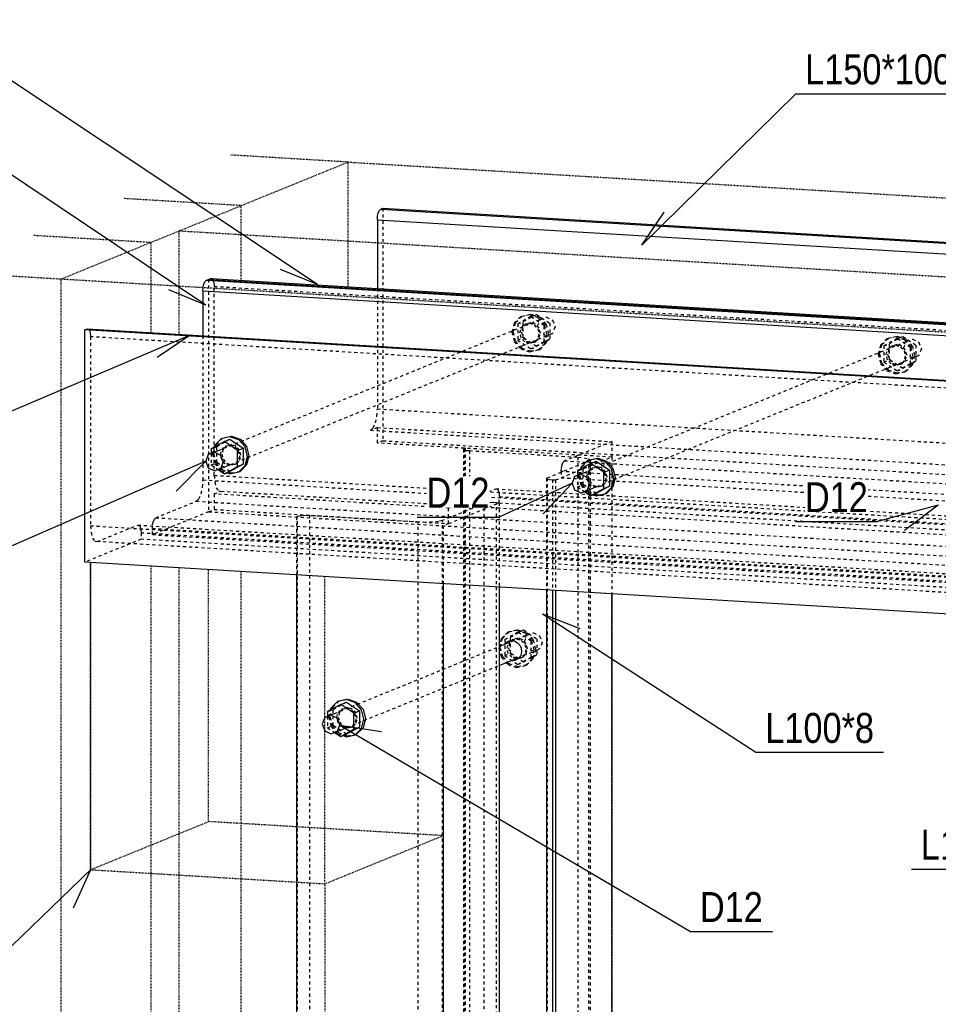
# Model space of a CAD drawing. Header units: millimetres. Extents: x 0 to 4200, y 0 to 2970.
# Tile 8 of 12: x 325 to 910, y 2013 to 2641. Entities that reach past the tile are written whole.
import ezdxf

# ---------------------------------------------------------------- set-up
doc = ezdxf.new("R2010")
doc.units = ezdxf.units.MM
doc.linetypes.add('DXK_LINE_DOT2', pattern=[3.9198, 1.9599, -1.9599])
doc.linetypes.add('DXK_LINE_DOT4', pattern=[0.9408, 0.4704, -0.4704])
doc.styles.add('Arial Narrow', font='ARIALN.TTF', dxfattribs={"height": 0.2})

# ---------------------------------------------------------------- blocks, each defined once
blk = doc.blocks.new('Part-2519214-1307 - 1297')
at = {"color": 5, "linetype": 'Continuous'}
for p, q in [((442.44, 2472.22), (443.14, 2473.79)), ((443.14, 2473.79), (443.96, 2474.58)), ((443.96, 2474.58), (445.39, 2475.16)), ((443.96, 2474.58), (1470.9, 2412.91)), ((445.39, 2475.16), (1472.33, 2413.49)), ((441.81, 2467.78), (441.97, 2470.11)), ((441.81, 2467.78), (441.81, 2439.18)), ((441.81, 2467.78), (1468.75, 2406.11)), ((441.97, 2470.11), (442.44, 2472.22))]:
    blk.add_line(p, q, dxfattribs=at)
at = {"color": 8, "linetype": 'DXK_LINE_DOT2'}
for p, q in [((445.39, 2475.16), (445.39, 2327.01)), ((441.81, 2439.18), (441.81, 2347.28)), ((440.55, 2338.38), (441.48, 2342.61)), ((441.48, 2342.61), (441.81, 2347.28)), ((441.81, 2347.28), (1397.07, 2289.91)), ((437.51, 2333.67), (439.15, 2335.25)), ((439.15, 2335.25), (440.55, 2338.38)), ((411.71, 2323.16), (437.51, 2333.67)), ((437.51, 2333.67), (1397.07, 2276.05)), ((445.39, 2327.01), (409.56, 2312.4)), ((410.88, 2322.37), (411.71, 2323.16)), ((411.71, 2323.16), (1397.07, 2263.99)), ((445.39, 2327.01), (1472.33, 2265.34)), ((409.56, 2316.36), (409.72, 2318.69)), ((409.56, 2312.4), (409.56, 2316.36)), ((409.56, 2316.36), (1428.85, 2255.15)), ((409.72, 2318.69), (410.19, 2320.8)), ((410.19, 2320.8), (410.88, 2322.37)), ((409.56, 2312.4), (1429.33, 2251.17))]:
    blk.add_line(p, q, dxfattribs=at)
blk = doc.blocks.new('Part-2519214-1308 - 1297')
at = {"color": 5, "linetype": 'Continuous'}
for p, q in [((366.55, 2443.03), (367.99, 2443.62)), ((1393.49, 2381.37), (366.55, 2443.03)), ((366.55, 2294.88), (366.55, 2443.03)), ((367.99, 2443.62), (1394.92, 2381.95)), ((1393.49, 2233.21), (366.55, 2294.88))]:
    blk.add_line(p, q, dxfattribs=at)
at = {"color": 8, "linetype": 'DXK_LINE_DOT2'}
for p, q in [((367.99, 2443.62), (368.81, 2443.5)), ((368.81, 2443.5), (369.51, 2442.5)), ((369.51, 2442.5), (369.97, 2440.77)), ((369.97, 2440.77), (370.14, 2438.57)), ((1397.07, 2376.9), (370.14, 2438.57)), ((370.14, 2438.57), (370.14, 2318.07)), ((370.14, 2318.07), (1397.07, 2256.4)), ((370.14, 2318.07), (370.46, 2313.67)), ((374.44, 2307.97), (400.24, 2318.48)), ((400.24, 2318.48), (1397.07, 2258.62)), ((400.24, 2318.48), (401.06, 2318.37)), ((401.06, 2318.37), (401.76, 2317.37)), ((401.76, 2317.37), (402.22, 2315.64)), ((370.46, 2313.67), (371.4, 2310.2)), ((371.4, 2310.2), (372.79, 2308.2)), ((402.22, 2315.64), (402.39, 2313.43)), ((1429.33, 2251.77), (402.39, 2313.43)), ((402.39, 2313.43), (402.39, 2309.48)), ((402.39, 2309.48), (366.55, 2294.88)), ((372.79, 2308.2), (374.44, 2307.97)), ((1401.37, 2246.3), (374.44, 2307.97)), ((1429.33, 2247.82), (402.39, 2309.48))]:
    blk.add_line(p, q, dxfattribs=at)
blk = doc.blocks.new('Part-2519214-1319 - 1297')
at = {"color": 5, "linetype": 'Continuous'}
for p, q in [((445.39, 2475.16), (446.83, 2475.75)), ((445.39, 2475.16), (1332.29, 2421.9)), ((446.83, 2475.75), (1333.73, 2422.49))]:
    blk.add_line(p, q, dxfattribs=at)
at = {"color": 8, "linetype": 'DXK_LINE_DOT2'}
for p, q in [((446.83, 2475.75), (447.65, 2475.63)), ((447.65, 2475.63), (448.35, 2474.63)), ((448.35, 2474.63), (448.81, 2472.9)), ((448.81, 2472.9), (448.98, 2470.7)), ((448.98, 2350.2), (448.98, 2470.7)), ((448.98, 2470.7), (1335.88, 2417.44)), ((448.98, 2350.2), (1335.88, 2296.94)), ((448.98, 2350.2), (449.3, 2345.8)), ((449.3, 2345.8), (450.24, 2342.33)), ((450.24, 2342.33), (451.63, 2340.33)), ((598.35, 2329.38), (628.45, 2341.64)), ((628.45, 2341.64), (1216.61, 2306.33)), ((628.45, 2341.64), (629.28, 2341.53)), ((629.28, 2341.53), (629.97, 2340.53)), ((448.98, 2338.35), (453.28, 2340.1)), ((598.35, 2329.38), (448.98, 2338.35)), ((448.98, 2338.35), (448.98, 2328.47)), ((451.63, 2340.33), (453.28, 2340.1)), ((453.28, 2340.1), (1340.18, 2286.84)), ((629.97, 2340.53), (630.44, 2338.8)), ((630.44, 2338.8), (630.6, 2336.59)), ((630.6, 2332.64), (630.6, 2336.59)), ((630.6, 2336.59), (1218.76, 2301.28)), ((598.35, 2319.5), (630.6, 2332.64)), ((598.35, 2319.5), (598.35, 2329.38)), ((630.6, 2332.64), (1218.76, 2297.32)), ((445.39, 2327.01), (448.98, 2328.47)), ((448.98, 2328.47), (598.35, 2319.5))]:
    blk.add_line(p, q, dxfattribs=at)
blk = doc.blocks.new('Part-2519214-1318 - 1297')
at = {"color": 5, "linetype": 'Continuous'}
for p, q in [((553.07, 2515.38), (553.53, 2517.5)), ((553.53, 2517.5), (554.23, 2519.07)), ((554.23, 2519.07), (555.05, 2519.85)), ((555.05, 2519.85), (556.49, 2520.44)), ((555.05, 2519.85), (1441.95, 2466.59)), ((556.49, 2520.44), (1443.39, 2467.18)), ((552.9, 2513.05), (553.07, 2515.38)), ((552.9, 2513.05), (552.9, 2469.38)), ((552.9, 2513.05), (1439.8, 2459.79))]:
    blk.add_line(p, q, dxfattribs=at)
at = {"color": 8, "linetype": 'DXK_LINE_DOT2'}
for p, q in [((556.49, 2520.44), (556.49, 2372.28)), ((552.9, 2469.38), (552.9, 2392.55)), ((552.58, 2387.88), (552.9, 2392.55)), ((552.9, 2392.55), (1439.8, 2339.29)), ((551.64, 2383.66), (552.58, 2387.88)), ((552.9, 2380.7), (548.6, 2378.95)), ((548.6, 2378.95), (550.25, 2380.52)), ((550.25, 2380.52), (551.64, 2383.66)), ((552.9, 2370.82), (552.9, 2380.7)), ((552.9, 2380.7), (702.28, 2371.73)), ((548.6, 2378.95), (1435.5, 2325.69)), ((556.49, 2372.28), (552.9, 2370.82)), ((702.28, 2361.85), (552.9, 2370.82)), ((556.49, 2372.28), (1443.39, 2319.02)), ((702.28, 2371.73), (672.17, 2359.46)), ((702.28, 2371.73), (702.28, 2361.85)), ((670.02, 2348.71), (702.28, 2361.85)), ((670.02, 2352.66), (670.19, 2354.99)), ((670.19, 2354.99), (670.65, 2357.11)), ((670.65, 2357.11), (671.35, 2358.67)), ((671.35, 2358.67), (672.17, 2359.46)), ((672.17, 2359.46), (1260.33, 2324.14)), ((1258.18, 2317.34), (670.02, 2352.66)), ((670.02, 2352.66), (670.02, 2348.71)), ((670.02, 2348.71), (1258.18, 2313.39))]:
    blk.add_line(p, q, dxfattribs=at)
blk = doc.blocks.new('Part-2519214-1321 - 1297')
at = {"color": 8, "linetype": 'DXK_LINE_DOT2'}
for p, q in [((620.98, 2332.22), (594.46, 2321.41)), ((622.23, 2332.53), (620.98, 2332.22)), ((620.98, 1339.59), (620.98, 2332.22)), ((624.14, 2332.74), (622.23, 2332.53)), ((626.43, 2332.82), (624.14, 2332.74)), ((628.74, 2332.76), (626.43, 2332.82)), ((628.74, 1340.13), (628.74, 2332.76)), ((628.74, 2332.76), (630.6, 2332.64)), ((630.6, 2332.64), (630.6, 2279.02)), ((502.12, 2323.94), (501.41, 2323.65)), ((501.41, 2323.65), (501.41, 2286.78)), ((503.37, 2324.25), (502.12, 2323.94)), ((502.12, 1331.31), (502.12, 2323.94)), ((505.29, 2324.46), (503.37, 2324.25)), ((507.57, 2324.54), (505.29, 2324.46)), ((509.88, 2324.48), (507.57, 2324.54)), ((509.88, 1331.85), (509.88, 2324.48)), ((578.96, 2320.33), (509.88, 2324.48)), ((578.96, 1327.7), (578.96, 2320.33)), ((583.58, 2320.2), (578.96, 2320.33)), ((588.14, 2320.37), (583.58, 2320.2)), ((591.97, 2320.79), (588.14, 2320.37)), ((594.46, 2321.41), (591.97, 2320.79)), ((594.46, 1328.78), (594.46, 2321.41)), ((598.35, 2319.5), (594.77, 2318.04)), ((594.77, 2318.04), (594.77, 2281.17))]:
    blk.add_line(p, q, dxfattribs=at)
at = {"color": 5, "linetype": 'Continuous'}
for p, q in [((501.41, 2286.78), (501.41, 1331.02)), ((594.77, 2281.17), (594.77, 1325.41)), ((630.6, 2279.02), (630.6, 1340.02))]:
    blk.add_line(p, q, dxfattribs=at)
blk = doc.blocks.new('Part-2519214-1324 - 1297')
at = {"color": 8, "linetype": 'DXK_LINE_DOT2'}
for p, q in [((608.2, 2367.17), (607.8, 2366.81)), ((607.8, 2366.81), (607.8, 1374.18)), ((607.8, 2366.81), (608.32, 2366.45)), ((608.92, 2367.46), (608.2, 2367.17)), ((608.2, 2367.17), (608.2, 1374.54)), ((608.92, 2367.46), (608.92, 1374.83)), ((608.32, 2366.45), (609.67, 2366.15)), ((609.67, 2366.15), (611.65, 2365.95)), ((611.65, 2365.95), (680.74, 2361.81)), ((611.65, 2365.95), (611.65, 1373.33)), ((680.74, 2361.81), (680.74, 1369.18)), ((680.74, 2361.81), (684.7, 2361.41)), ((684.7, 2361.41), (687.4, 2360.82)), ((687.4, 2360.82), (688.43, 2360.1)), ((702.28, 2361.85), (702.28, 2274.72)), ((661.12, 2348.57), (687.64, 2359.38)), ((688.43, 2360.1), (687.64, 2359.38)), ((687.64, 1366.75), (687.64, 2359.38)), ((688.43, 2360.1), (688.43, 1367.47)), ((661.12, 2348.57), (660.72, 2348.21)), ((660.72, 2348.21), (660.72, 2277.21)), ((660.72, 2348.21), (661.24, 2347.85)), ((661.12, 2348.57), (661.12, 1355.95)), ((661.24, 2347.85), (662.59, 2347.56)), ((666.44, 2347.25), (670.02, 2348.71)), ((662.59, 2347.56), (664.57, 2347.36)), ((664.57, 2347.36), (666.44, 2347.25)), ((664.57, 2347.36), (664.57, 2276.98)), ((666.44, 2347.25), (666.44, 2276.87))]:
    blk.add_line(p, q, dxfattribs=at)
at = {"color": 5, "linetype": 'Continuous'}
for p, q in [((660.72, 2277.21), (660.72, 1355.58)), ((664.57, 2276.98), (664.57, 1354.73)), ((666.44, 2276.87), (666.44, 1354.62)), ((702.28, 2274.72), (702.28, 1369.23))]:
    blk.add_line(p, q, dxfattribs=at)
blk = doc.blocks.new('Part-2519214-1330 - 1297')
at = {"color": 8, "linetype": 'DXK_LINE_DOT2'}
for p, q in [((451.47, 2365.95), (656.64, 2449.56)), ((654.99, 2445.47), (656.64, 2449.56)), ((656.64, 2449.56), (660.6, 2451.06)), ((660.6, 2451.06), (664.56, 2449.09)), ((664.56, 2449.09), (666.2, 2444.8)), ((656.64, 2441.18), (654.99, 2445.47)), ((666.2, 2444.8), (664.56, 2440.71)), ((459.39, 2357.1), (664.56, 2440.71)), ((660.6, 2439.21), (656.64, 2441.18)), ((664.56, 2440.71), (660.6, 2439.21))]:
    blk.add_line(p, q, dxfattribs=at)
at = {"color": 5, "linetype": 'Continuous'}
for p, q in [((445.2, 2363.4), (443.56, 2359.3)), ((445.2, 2363.4), (451.47, 2365.95)), ((449.16, 2364.89), (445.2, 2363.4)), ((453.12, 2362.92), (449.16, 2364.89)), ((454.76, 2358.63), (453.12, 2362.92)), ((443.56, 2359.3), (445.2, 2355.02)), ((445.2, 2355.02), (449.16, 2353.04)), ((449.16, 2353.04), (453.12, 2354.54)), ((453.12, 2354.54), (454.76, 2358.63)), ((453.12, 2354.54), (459.39, 2357.1))]:
    blk.add_line(p, q, dxfattribs=at)
blk = doc.blocks.new('Part-2519214-1331 - 1297')
at = {"color": 8, "linetype": 'DXK_LINE_DOT2'}
for p, q in [((450.61, 2368.62), (459.01, 2373.25)), ((447.03, 2367.16), (450.61, 2368.62)), ((450.61, 2358.36), (450.61, 2368.62)), ((447.03, 2364.09), (447.03, 2356.9)), ((447.03, 2356.9), (450.61, 2358.36)), ((447.03, 2356.9), (451.47, 2353.92)), ((459.01, 2352.72), (450.61, 2358.36))]:
    blk.add_line(p, q, dxfattribs=at)
at = {"color": 5, "linetype": 'Continuous'}
for p, q in [((455.43, 2371.79), (459.01, 2373.25)), ((459.01, 2373.25), (467.42, 2367.61)), ((455.43, 2371.79), (447.03, 2367.16)), ((447.03, 2367.16), (447.03, 2364.09)), ((463.83, 2366.15), (455.43, 2371.79)), ((463.83, 2366.15), (467.42, 2367.61)), ((467.42, 2367.61), (467.42, 2357.35)), ((463.83, 2355.89), (463.83, 2366.15)), ((455.43, 2351.26), (463.83, 2355.89)), ((467.42, 2357.35), (459.01, 2352.72)), ((463.83, 2355.89), (467.42, 2357.35)), ((451.47, 2353.92), (455.43, 2351.26)), ((455.43, 2351.26), (459.01, 2352.72))]:
    blk.add_line(p, q, dxfattribs=at)
blk = doc.blocks.new('Part-2519214-1332 - 1297')
at = {"color": 5, "linetype": 'Continuous'}
for p, q in [((453.41, 2373.59), (449.31, 2369.49)), ((459.01, 2374.84), (453.41, 2373.59)), ((453.41, 2373.59), (454.31, 2373.95)), ((454.31, 2373.95), (459.91, 2375.2)), ((464.62, 2372.91), (459.01, 2374.84)), ((459.91, 2375.2), (465.51, 2373.28)), ((468.72, 2368.33), (464.62, 2372.91)), ((465.51, 2373.28), (469.61, 2368.69)), ((448.99, 2368.24), (449.31, 2369.49)), ((470.22, 2362.31), (468.72, 2368.33)), ((469.61, 2368.69), (471.11, 2362.68)), ((468.72, 2356.48), (470.22, 2362.31)), ((471.11, 2362.68), (469.61, 2356.84)), ((464.62, 2352.38), (468.72, 2356.48)), ((469.61, 2356.84), (465.51, 2352.75)), ((456.9, 2351.86), (459.01, 2351.13)), ((459.01, 2351.13), (464.62, 2352.38)), ((464.62, 2352.38), (465.51, 2352.75))]:
    blk.add_line(p, q, dxfattribs=at)
at = {"color": 8, "linetype": 'DXK_LINE_DOT2'}
for p, q in [((450.21, 2369.86), (454.31, 2373.95)), ((447.81, 2363.66), (448.99, 2368.24)), ((448.71, 2364.02), (450.21, 2369.86)), ((453.76, 2366.51), (455.98, 2368.73)), ((454.65, 2366.88), (453.84, 2363.71)), ((456.88, 2369.09), (454.65, 2366.88)), ((455.98, 2368.73), (459.01, 2369.4)), ((455.98, 2368.73), (456.88, 2369.09)), ((459.91, 2369.77), (456.88, 2369.09)), ((459.01, 2369.4), (462.05, 2368.36)), ((462.94, 2368.73), (459.91, 2369.77)), ((462.05, 2368.36), (464.27, 2365.88)), ((465.17, 2366.24), (462.94, 2368.73)), ((447.81, 2363.66), (449.31, 2357.64)), ((450.21, 2358.01), (448.71, 2364.02)), ((452.95, 2363.35), (453.76, 2366.51)), ((453.76, 2360.09), (452.95, 2363.35)), ((453.84, 2363.71), (454.65, 2360.46)), ((454.65, 2360.46), (456.88, 2357.97)), ((464.27, 2365.88), (465.08, 2362.62)), ((465.08, 2362.62), (464.27, 2359.46)), ((465.98, 2362.99), (465.17, 2366.24)), ((465.17, 2359.82), (465.98, 2362.99)), ((449.31, 2357.64), (453.41, 2353.06)), ((454.31, 2353.42), (450.21, 2358.01)), ((455.98, 2357.61), (453.76, 2360.09)), ((459.01, 2356.56), (455.98, 2357.61)), ((456.88, 2357.97), (459.91, 2356.93)), ((462.05, 2357.24), (459.01, 2356.56)), ((459.91, 2356.93), (462.94, 2357.61)), ((464.27, 2359.46), (462.05, 2357.24)), ((462.05, 2357.24), (462.94, 2357.61)), ((462.94, 2357.61), (465.17, 2359.82)), ((453.41, 2353.06), (456.9, 2351.86)), ((459.91, 2351.5), (454.31, 2353.42)), ((465.51, 2352.75), (459.91, 2351.5))]:
    blk.add_line(p, q, dxfattribs=at)
blk = doc.blocks.new('Part-2519214-1333 - 1297')
at = {"color": 8, "linetype": 'DXK_LINE_DOT2'}
for p, q in [((644.24, 2451.35), (640.14, 2447.26)), ((641.04, 2447.63), (645.14, 2451.72)), ((649.84, 2452.61), (644.24, 2451.35)), ((644.24, 2451.35), (645.14, 2451.72)), ((645.14, 2451.72), (650.74, 2452.97)), ((655.45, 2450.68), (649.84, 2452.61)), ((650.74, 2452.97), (656.34, 2451.05)), ((659.55, 2446.1), (655.45, 2450.68)), ((656.34, 2451.05), (660.44, 2446.46)), ((640.14, 2447.26), (638.64, 2441.43)), ((639.54, 2441.79), (641.04, 2447.63)), ((643.78, 2441.12), (644.59, 2444.28)), ((644.59, 2444.28), (646.81, 2446.49)), ((645.49, 2444.64), (644.67, 2441.48)), ((647.71, 2446.86), (645.49, 2444.64)), ((646.81, 2446.49), (649.84, 2447.17)), ((646.81, 2446.49), (647.71, 2446.86)), ((650.74, 2447.54), (647.71, 2446.86)), ((649.84, 2447.17), (652.88, 2446.13)), ((653.77, 2446.5), (650.74, 2447.54)), ((652.88, 2446.13), (655.1, 2443.65)), ((656, 2444.01), (653.77, 2446.5)), ((655.1, 2443.65), (655.91, 2440.39)), ((656.81, 2440.75), (656, 2444.01)), ((661.05, 2440.08), (659.55, 2446.1)), ((660.44, 2446.46), (661.94, 2440.45)), ((638.64, 2441.43), (640.14, 2435.41)), ((641.04, 2435.77), (639.54, 2441.79)), ((645.14, 2431.19), (641.04, 2435.77)), ((644.59, 2437.86), (643.78, 2441.12)), ((646.81, 2435.38), (644.59, 2437.86)), ((644.67, 2441.48), (645.49, 2438.22)), ((645.49, 2438.22), (647.71, 2435.74)), ((647.71, 2435.74), (650.74, 2434.7)), ((655.1, 2437.23), (652.88, 2435.01)), ((653.77, 2435.38), (656, 2437.59)), ((655.91, 2440.39), (655.1, 2437.23)), ((656, 2437.59), (656.81, 2440.75)), ((659.55, 2434.24), (661.05, 2440.08)), ((661.94, 2440.45), (660.44, 2434.61)), ((640.14, 2435.41), (644.24, 2430.82)), ((644.24, 2430.82), (649.84, 2428.9)), ((650.74, 2429.27), (645.14, 2431.19)), ((649.84, 2434.33), (646.81, 2435.38)), ((652.88, 2435.01), (649.84, 2434.33)), ((649.84, 2428.9), (655.45, 2430.15)), ((650.74, 2434.7), (653.77, 2435.38)), ((656.34, 2430.52), (650.74, 2429.27)), ((652.88, 2435.01), (653.77, 2435.38)), ((655.45, 2430.15), (659.55, 2434.24)), ((655.45, 2430.15), (656.34, 2430.52)), ((660.44, 2434.61), (656.34, 2430.52))]:
    blk.add_line(p, q, dxfattribs=at)
blk = doc.blocks.new('Part-2519214-1334 - 1297')
at = {"color": 8, "linetype": 'DXK_LINE_DOT2'}
for p, q in [((650.74, 2451.38), (642.34, 2446.75)), ((642.34, 2446.75), (645.92, 2448.22)), ((645.92, 2448.22), (654.32, 2452.84)), ((645.92, 2437.95), (645.92, 2448.22)), ((650.74, 2451.38), (654.32, 2452.84)), ((659.14, 2445.75), (650.74, 2451.38)), ((654.32, 2452.84), (662.73, 2447.21)), ((642.34, 2446.75), (642.34, 2436.49)), ((659.14, 2445.75), (662.73, 2447.21)), ((659.14, 2435.48), (659.14, 2445.75)), ((662.73, 2447.21), (662.73, 2436.94)), ((642.34, 2436.49), (645.92, 2437.95)), ((642.34, 2436.49), (650.74, 2430.85)), ((654.32, 2432.31), (645.92, 2437.95)), ((662.73, 2436.94), (654.32, 2432.31)), ((659.14, 2435.48), (662.73, 2436.94)), ((650.74, 2430.85), (659.14, 2435.48)), ((650.74, 2430.85), (654.32, 2432.31))]:
    blk.add_line(p, q, dxfattribs=at)
blk = doc.blocks.new('Part-2519214-1335 - 1297')
at = {"color": 8, "linetype": 'DXK_LINE_DOT2'}
for p, q in [((890.03, 2435.55), (893.99, 2437.05)), ((893.99, 2437.05), (897.95, 2435.07)), ((684.86, 2351.94), (890.03, 2435.55)), ((888.39, 2431.46), (890.03, 2435.55)), ((890.03, 2427.17), (888.39, 2431.46)), ((897.95, 2435.07), (899.59, 2430.78)), ((899.59, 2430.78), (897.95, 2426.69)), ((692.79, 2343.08), (897.95, 2426.69)), ((893.99, 2425.19), (890.03, 2427.17)), ((897.95, 2426.69), (893.99, 2425.19))]:
    blk.add_line(p, q, dxfattribs=at)
at = {"color": 5, "linetype": 'Continuous'}
for p, q in [((678.59, 2349.38), (676.95, 2345.29)), ((678.59, 2349.38), (684.86, 2351.94)), ((682.55, 2350.88), (678.59, 2349.38)), ((686.51, 2348.91), (682.55, 2350.88)), ((688.16, 2344.62), (686.51, 2348.91)), ((676.95, 2345.29), (678.59, 2341)), ((686.51, 2340.52), (688.16, 2344.62)), ((686.51, 2340.52), (692.79, 2343.08)), ((678.59, 2341), (682.55, 2339.03)), ((682.55, 2339.03), (686.51, 2340.52))]:
    blk.add_line(p, q, dxfattribs=at)
blk = doc.blocks.new('Part-2519214-1336 - 1297')
at = {"color": 5, "linetype": 'Continuous'}
for p, q in [((688.83, 2357.77), (680.42, 2353.15)), ((688.83, 2357.77), (692.41, 2359.23)), ((697.23, 2352.14), (688.83, 2357.77)), ((692.41, 2359.23), (700.81, 2353.6)), ((680.42, 2353.15), (680.42, 2350.07)), ((697.23, 2352.14), (700.81, 2353.6)), ((697.23, 2341.87), (697.23, 2352.14)), ((700.81, 2353.6), (700.81, 2343.33)), ((688.83, 2337.24), (697.23, 2341.87)), ((700.81, 2343.33), (692.41, 2338.7)), ((697.23, 2341.87), (700.81, 2343.33)), ((684.87, 2339.9), (688.83, 2337.24)), ((688.83, 2337.24), (692.41, 2338.7))]:
    blk.add_line(p, q, dxfattribs=at)
at = {"color": 8, "linetype": 'DXK_LINE_DOT2'}
for p, q in [((680.42, 2353.15), (684.01, 2354.61)), ((684.01, 2354.61), (692.41, 2359.23)), ((684.01, 2344.34), (684.01, 2354.61)), ((680.42, 2350.07), (680.42, 2342.88)), ((680.42, 2342.88), (684.01, 2344.34)), ((680.42, 2342.88), (684.87, 2339.9)), ((692.41, 2338.7), (684.01, 2344.34))]:
    blk.add_line(p, q, dxfattribs=at)
blk = doc.blocks.new('Part-2519214-1337 - 1297')
at = {"color": 5, "linetype": 'Continuous'}
for p, q in [((692.41, 2360.82), (686.81, 2359.57)), ((687.7, 2359.93), (693.3, 2361.19)), ((698.01, 2358.9), (692.41, 2360.82)), ((693.3, 2361.19), (698.91, 2359.26)), ((682.39, 2354.23), (682.71, 2355.48)), ((686.81, 2359.57), (682.71, 2355.48)), ((686.81, 2359.57), (687.7, 2359.93)), ((702.11, 2354.31), (698.01, 2358.9)), ((698.91, 2359.26), (703.01, 2354.68)), ((703.61, 2348.3), (702.11, 2354.31)), ((703.01, 2354.68), (704.51, 2348.66)), ((702.11, 2342.46), (703.61, 2348.3)), ((704.51, 2348.66), (703.01, 2342.83)), ((698.01, 2338.37), (702.11, 2342.46)), ((703.01, 2342.83), (698.91, 2338.73)), ((690.29, 2337.84), (692.41, 2337.12)), ((692.41, 2337.12), (698.01, 2338.37)), ((698.01, 2338.37), (698.91, 2338.73))]:
    blk.add_line(p, q, dxfattribs=at)
at = {"color": 8, "linetype": 'DXK_LINE_DOT2'}
for p, q in [((681.21, 2349.64), (682.39, 2354.23)), ((682.1, 2350.01), (683.6, 2355.84)), ((683.6, 2355.84), (687.7, 2359.93)), ((687.15, 2352.49), (689.37, 2354.71)), ((690.27, 2355.08), (688.05, 2352.86)), ((689.37, 2354.71), (692.41, 2355.39)), ((689.37, 2354.71), (690.27, 2355.08)), ((693.3, 2355.75), (690.27, 2355.08)), ((692.41, 2355.39), (695.44, 2354.35)), ((696.34, 2354.71), (693.3, 2355.75)), ((695.44, 2354.35), (697.66, 2351.86)), ((698.56, 2352.23), (696.34, 2354.71)), ((681.21, 2349.64), (682.71, 2343.63)), ((683.6, 2343.99), (682.1, 2350.01)), ((686.34, 2349.33), (687.15, 2352.49)), ((687.15, 2346.07), (686.34, 2349.33)), ((688.05, 2352.86), (687.24, 2349.7)), ((687.24, 2349.7), (688.05, 2346.44)), ((697.66, 2351.86), (698.48, 2348.6)), ((698.48, 2348.6), (697.66, 2345.44)), ((699.37, 2348.97), (698.56, 2352.23)), ((698.56, 2345.81), (699.37, 2348.97)), ((682.71, 2343.63), (686.81, 2339.04)), ((687.7, 2339.41), (683.6, 2343.99)), ((689.37, 2343.59), (687.15, 2346.07)), ((688.05, 2346.44), (690.27, 2343.96)), ((692.41, 2342.55), (689.37, 2343.59)), ((690.27, 2343.96), (693.3, 2342.91)), ((695.44, 2343.23), (692.41, 2342.55)), ((693.3, 2342.91), (696.34, 2343.59)), ((697.66, 2345.44), (695.44, 2343.23)), ((695.44, 2343.23), (696.34, 2343.59)), ((696.34, 2343.59), (698.56, 2345.81)), ((686.81, 2339.04), (690.29, 2337.84)), ((693.3, 2337.48), (687.7, 2339.41)), ((698.91, 2338.73), (693.3, 2337.48))]:
    blk.add_line(p, q, dxfattribs=at)
blk = doc.blocks.new('Part-2519214-1338 - 1297')
at = {"color": 8, "linetype": 'DXK_LINE_DOT2'}
for p, q in [((877.64, 2437.34), (873.54, 2433.25)), ((874.43, 2433.61), (878.53, 2437.7)), ((883.24, 2438.59), (877.64, 2437.34)), ((877.64, 2437.34), (878.53, 2437.7)), ((878.53, 2437.7), (884.14, 2438.96)), ((888.84, 2436.67), (883.24, 2438.59)), ((884.14, 2438.96), (889.74, 2437.03)), ((892.94, 2432.08), (888.84, 2436.67)), ((889.74, 2437.03), (893.84, 2432.45)), ((873.54, 2433.25), (872.04, 2427.41)), ((872.93, 2427.78), (874.43, 2433.61)), ((877.17, 2427.1), (877.98, 2430.26)), ((877.98, 2430.26), (880.21, 2432.48)), ((878.88, 2430.63), (878.07, 2427.47)), ((881.1, 2432.84), (878.88, 2430.63)), ((880.21, 2432.48), (883.24, 2433.16)), ((880.21, 2432.48), (881.1, 2432.84)), ((884.14, 2433.52), (881.1, 2432.84)), ((883.24, 2433.16), (886.27, 2432.12)), ((887.17, 2432.48), (884.14, 2433.52)), ((886.27, 2432.12), (888.5, 2429.63)), ((889.39, 2430), (887.17, 2432.48)), ((888.5, 2429.63), (889.31, 2426.37)), ((890.2, 2426.74), (889.39, 2430)), ((894.44, 2426.06), (892.94, 2432.08)), ((893.84, 2432.45), (895.34, 2426.43)), ((872.04, 2427.41), (873.54, 2421.39)), ((874.43, 2421.76), (872.93, 2427.78)), ((877.98, 2423.84), (877.17, 2427.1)), ((880.21, 2421.36), (877.98, 2423.84)), ((878.07, 2427.47), (878.88, 2424.21)), ((878.88, 2424.21), (881.1, 2421.73)), ((888.5, 2423.21), (886.27, 2421)), ((887.17, 2421.36), (889.39, 2423.58)), ((889.31, 2426.37), (888.5, 2423.21)), ((889.39, 2423.58), (890.2, 2426.74)), ((892.94, 2420.23), (894.44, 2426.06)), ((895.34, 2426.43), (893.84, 2420.59)), ((873.54, 2421.39), (877.64, 2416.81)), ((878.53, 2417.17), (874.43, 2421.76)), ((877.64, 2416.81), (883.24, 2414.89)), ((884.14, 2415.25), (878.53, 2417.17)), ((883.24, 2420.32), (880.21, 2421.36)), ((881.1, 2421.73), (884.14, 2420.68)), ((886.27, 2421), (883.24, 2420.32)), ((884.14, 2420.68), (887.17, 2421.36)), ((886.27, 2421), (887.17, 2421.36)), ((888.84, 2416.14), (892.94, 2420.23)), ((893.84, 2420.59), (889.74, 2416.5)), ((883.24, 2414.89), (888.84, 2416.14)), ((889.74, 2416.5), (884.14, 2415.25)), ((888.84, 2416.14), (889.74, 2416.5))]:
    blk.add_line(p, q, dxfattribs=at)
blk = doc.blocks.new('Part-2519214-1339 - 1297')
at = {"color": 8, "linetype": 'DXK_LINE_DOT2'}
for p, q in [((884.14, 2437.37), (875.73, 2432.74)), ((879.32, 2434.2), (887.72, 2438.83)), ((884.14, 2437.37), (887.72, 2438.83)), ((892.54, 2431.73), (884.14, 2437.37)), ((887.72, 2438.83), (896.12, 2433.19)), ((875.73, 2432.74), (879.32, 2434.2)), ((875.73, 2432.74), (875.73, 2422.48)), ((879.32, 2423.94), (879.32, 2434.2)), ((892.54, 2431.73), (896.12, 2433.19)), ((892.54, 2421.47), (892.54, 2431.73)), ((896.12, 2433.19), (896.12, 2422.93)), ((875.73, 2422.48), (879.32, 2423.94)), ((887.72, 2418.3), (879.32, 2423.94)), ((875.73, 2422.48), (884.14, 2416.84)), ((884.14, 2416.84), (892.54, 2421.47)), ((884.14, 2416.84), (887.72, 2418.3)), ((896.12, 2422.93), (887.72, 2418.3)), ((892.54, 2421.47), (896.12, 2422.93))]:
    blk.add_line(p, q, dxfattribs=at)
blk = doc.blocks.new('Bolt-2519214-1357 - 1297')
at = {"color": 7, "linetype": 'Continuous'}
for p, q in [((633.73, 2242.29), (633.82, 2242.47)), ((633.82, 2242.47), (633.73, 2242.29)), ((633.82, 2242.47), (635.16, 2243.81)), ((635.16, 2243.81), (636.85, 2244.62)), ((636.85, 2244.62), (638.73, 2244.82)), ((638.73, 2244.82), (640.6, 2244.39)), ((640.6, 2244.39), (642.29, 2243.38)), ((642.29, 2243.38), (643.64, 2241.88)), ((643.64, 2241.88), (644.5, 2240.03)), ((644.5, 2236.07), (643.64, 2234.33)), ((644.5, 2240.03), (644.79, 2238.03)), ((644.79, 2238.03), (644.5, 2236.07)), ((638.13, 2232.11), (638.73, 2231.98)), ((638.73, 2231.98), (638.13, 2232.11)), ((640.6, 2232.18), (638.73, 2231.98)), ((642.29, 2232.99), (640.6, 2232.18)), ((643.64, 2234.33), (642.29, 2232.99))]:
    blk.add_line(p, q, dxfattribs=at)
blk = doc.blocks.new('Part-2519214-1393 - 1297')
at = {"color": 8, "linetype": 'DXK_LINE_DOT2'}
for p, q in [((634.77, 2242.83), (648.38, 2248.38)), ((646.74, 2244.28), (648.38, 2248.38)), ((648.38, 2248.38), (652.34, 2249.87)), ((652.34, 2249.87), (656.31, 2247.9)), ((656.31, 2247.9), (657.95, 2243.61)), ((525.64, 2198.36), (630.6, 2241.13)), ((648.38, 2239.99), (646.74, 2244.28)), ((657.95, 2243.61), (656.31, 2239.52)), ((642.69, 2233.97), (656.31, 2239.52)), ((652.34, 2238.02), (648.38, 2239.99)), ((656.31, 2239.52), (652.34, 2238.02)), ((533.56, 2189.5), (630.6, 2229.04))]:
    blk.add_line(p, q, dxfattribs=at)
at = {"color": 5, "linetype": 'Continuous'}
for p, q in [((630.6, 2241.13), (634.77, 2242.83)), ((630.6, 2229.04), (642.69, 2233.97)), ((519.37, 2195.8), (525.64, 2198.36)), ((523.33, 2197.3), (519.37, 2195.8)), ((527.29, 2195.32), (523.33, 2197.3)), ((519.37, 2195.8), (517.73, 2191.71)), ((517.73, 2191.71), (519.37, 2187.42)), ((528.93, 2191.03), (527.29, 2195.32)), ((527.29, 2186.94), (528.93, 2191.03)), ((519.37, 2187.42), (523.33, 2185.45)), ((523.33, 2185.45), (527.29, 2186.94)), ((527.29, 2186.94), (533.56, 2189.5))]:
    blk.add_line(p, q, dxfattribs=at)
blk = doc.blocks.new('Part-2519214-1394 - 1297')
at = {"color": 5, "linetype": 'Continuous'}
for p, q in [((529.6, 2204.19), (521.2, 2199.56)), ((529.6, 2204.19), (533.19, 2205.65)), ((538.01, 2198.55), (529.6, 2204.19)), ((533.19, 2205.65), (541.59, 2200.02)), ((521.2, 2199.56), (521.2, 2196.49)), ((538.01, 2198.55), (541.59, 2200.02)), ((538.01, 2188.29), (538.01, 2198.55)), ((541.59, 2200.02), (541.59, 2189.75)), ((525.64, 2186.32), (529.6, 2183.66)), ((529.6, 2183.66), (538.01, 2188.29)), ((529.6, 2183.66), (533.19, 2185.12)), ((541.59, 2189.75), (533.19, 2185.12)), ((538.01, 2188.29), (541.59, 2189.75))]:
    blk.add_line(p, q, dxfattribs=at)
at = {"color": 8, "linetype": 'DXK_LINE_DOT2'}
for p, q in [((524.78, 2201.02), (533.19, 2205.65)), ((521.2, 2199.56), (524.78, 2201.02)), ((524.78, 2190.76), (524.78, 2201.02)), ((521.2, 2196.49), (521.2, 2189.3)), ((521.2, 2189.3), (524.78, 2190.76)), ((533.19, 2185.12), (524.78, 2190.76)), ((521.2, 2189.3), (525.64, 2186.32))]:
    blk.add_line(p, q, dxfattribs=at)
blk = doc.blocks.new('Part-2519214-1395 - 1297')
at = {"color": 5, "linetype": 'Continuous'}
for p, q in [((527.59, 2205.99), (523.48, 2201.9)), ((533.19, 2207.24), (527.59, 2205.99)), ((527.59, 2205.99), (528.48, 2206.35)), ((528.48, 2206.35), (534.08, 2207.6)), ((538.79, 2205.32), (533.19, 2207.24)), ((534.08, 2207.6), (539.68, 2205.68)), ((542.89, 2200.73), (538.79, 2205.32)), ((539.68, 2205.68), (543.78, 2201.1)), ((523.16, 2200.64), (523.48, 2201.9)), ((544.39, 2194.71), (542.89, 2200.73)), ((543.78, 2201.1), (545.29, 2195.08)), ((542.89, 2188.88), (544.39, 2194.71)), ((545.29, 2195.08), (543.78, 2189.24)), ((533.19, 2183.54), (538.79, 2184.79)), ((538.79, 2184.79), (542.89, 2188.88)), ((538.79, 2184.79), (539.68, 2185.15)), ((543.78, 2189.24), (539.68, 2185.15)), ((531.07, 2184.26), (533.19, 2183.54))]:
    blk.add_line(p, q, dxfattribs=at)
at = {"color": 8, "linetype": 'DXK_LINE_DOT2'}
for p, q in [((524.38, 2202.26), (528.48, 2206.35)), ((521.98, 2196.06), (523.16, 2200.64)), ((522.88, 2196.43), (524.38, 2202.26)), ((527.12, 2195.75), (527.93, 2198.91)), ((527.93, 2198.91), (530.15, 2201.13)), ((528.83, 2199.28), (528.01, 2196.12)), ((531.05, 2201.49), (528.83, 2199.28)), ((530.15, 2201.13), (533.19, 2201.81)), ((530.15, 2201.13), (531.05, 2201.49)), ((534.08, 2202.17), (531.05, 2201.49)), ((533.19, 2201.81), (536.22, 2200.77)), ((537.12, 2201.13), (534.08, 2202.17)), ((536.22, 2200.77), (538.44, 2198.28)), ((539.34, 2198.65), (537.12, 2201.13)), ((538.44, 2198.28), (539.26, 2195.02)), ((540.15, 2195.39), (539.34, 2198.65)), ((521.98, 2196.06), (523.48, 2190.04)), ((524.38, 2190.41), (522.88, 2196.43)), ((527.93, 2192.49), (527.12, 2195.75)), ((530.15, 2190.01), (527.93, 2192.49)), ((528.01, 2196.12), (528.83, 2192.86)), ((528.83, 2192.86), (531.05, 2190.38)), ((538.44, 2191.86), (536.22, 2189.65)), ((537.12, 2190.01), (539.34, 2192.23)), ((539.26, 2195.02), (538.44, 2191.86)), ((539.34, 2192.23), (540.15, 2195.39)), ((523.48, 2190.04), (527.59, 2185.46)), ((528.48, 2185.82), (524.38, 2190.41)), ((527.59, 2185.46), (531.07, 2184.26)), ((534.08, 2183.9), (528.48, 2185.82)), ((533.19, 2188.97), (530.15, 2190.01)), ((531.05, 2190.38), (534.08, 2189.33)), ((536.22, 2189.65), (533.19, 2188.97)), ((534.08, 2189.33), (537.12, 2190.01)), ((539.68, 2185.15), (534.08, 2183.9)), ((536.22, 2189.65), (537.12, 2190.01))]:
    blk.add_line(p, q, dxfattribs=at)
blk = doc.blocks.new('Part-2519214-1396 - 1297')
at = {"color": 8, "linetype": 'DXK_LINE_DOT2'}
for p, q in [((635.99, 2250.17), (631.89, 2246.07)), ((632.79, 2246.44), (636.89, 2250.53)), ((641.59, 2251.42), (635.99, 2250.17)), ((635.99, 2250.17), (636.89, 2250.53)), ((636.89, 2250.53), (642.49, 2251.78)), ((647.19, 2249.49), (641.59, 2251.42)), ((642.49, 2251.78), (648.09, 2249.86)), ((651.3, 2244.91), (647.19, 2249.49)), ((648.09, 2249.86), (652.19, 2245.27)), ((631.89, 2246.07), (630.39, 2240.24)), ((631.29, 2240.6), (632.79, 2246.44)), ((635.53, 2239.93), (636.34, 2243.09)), ((636.34, 2243.09), (638.56, 2245.31)), ((637.23, 2243.46), (636.42, 2240.3)), ((639.46, 2245.67), (637.23, 2243.46)), ((638.56, 2245.31), (641.59, 2245.99)), ((638.56, 2245.31), (639.46, 2245.67)), ((642.49, 2246.35), (639.46, 2245.67)), ((641.59, 2245.99), (644.63, 2244.94)), ((645.52, 2245.31), (642.49, 2246.35)), ((644.63, 2244.94), (646.85, 2242.46)), ((647.74, 2242.83), (645.52, 2245.31)), ((646.85, 2242.46), (647.66, 2239.2)), ((648.56, 2239.57), (647.74, 2242.83)), ((652.8, 2238.89), (651.3, 2244.91)), ((652.19, 2245.27), (653.69, 2239.26)), ((630.39, 2240.24), (631.89, 2234.22)), ((632.79, 2234.59), (631.29, 2240.6)), ((636.34, 2236.67), (635.53, 2239.93)), ((638.56, 2234.19), (636.34, 2236.67)), ((636.42, 2240.3), (637.23, 2237.04)), ((637.23, 2237.04), (639.46, 2234.55)), ((646.85, 2236.04), (644.63, 2233.82)), ((645.52, 2234.19), (647.74, 2236.41)), ((647.66, 2239.2), (646.85, 2236.04)), ((647.74, 2236.41), (648.56, 2239.57)), ((651.3, 2233.06), (652.8, 2238.89)), ((653.69, 2239.26), (652.19, 2233.42)), ((631.89, 2234.22), (635.99, 2229.64)), ((636.89, 2230), (632.79, 2234.59)), ((635.99, 2229.64), (641.59, 2227.71)), ((642.49, 2228.08), (636.89, 2230)), ((641.59, 2233.15), (638.56, 2234.19)), ((639.46, 2234.55), (642.49, 2233.51)), ((644.63, 2233.82), (641.59, 2233.15)), ((641.59, 2227.71), (647.19, 2228.97)), ((642.49, 2233.51), (645.52, 2234.19)), ((648.09, 2229.33), (642.49, 2228.08)), ((644.63, 2233.82), (645.52, 2234.19)), ((647.19, 2228.97), (651.3, 2233.06)), ((647.19, 2228.97), (648.09, 2229.33)), ((652.19, 2233.42), (648.09, 2229.33))]:
    blk.add_line(p, q, dxfattribs=at)
blk = doc.blocks.new('Part-2519214-1397 - 1297')
at = {"color": 8, "linetype": 'DXK_LINE_DOT2'}
for p, q in [((642.49, 2250.2), (634.09, 2245.57)), ((637.67, 2247.03), (646.07, 2251.66)), ((642.49, 2250.2), (646.07, 2251.66)), ((650.89, 2244.56), (642.49, 2250.2)), ((646.07, 2251.66), (654.48, 2246.02)), ((634.09, 2245.57), (637.67, 2247.03)), ((634.09, 2245.57), (634.09, 2235.3)), ((637.67, 2236.76), (637.67, 2247.03)), ((650.89, 2244.56), (654.48, 2246.02)), ((650.89, 2234.29), (650.89, 2244.56)), ((654.48, 2246.02), (654.48, 2235.75)), ((634.09, 2235.3), (637.67, 2236.76)), ((634.09, 2235.3), (642.49, 2229.67)), ((646.07, 2231.13), (637.67, 2236.76)), ((654.48, 2235.75), (646.07, 2231.13)), ((650.89, 2234.29), (654.48, 2235.75)), ((642.49, 2229.67), (650.89, 2234.29)), ((642.49, 2229.67), (646.07, 2231.13))]:
    blk.add_line(p, q, dxfattribs=at)
blk = doc.blocks.new('Part-2519214-3836 - 1297')
at = {"color": 6, "linetype": 'DXK_LINE_DOT4'}
for p, q in [((408.8, 2498.81), (534.23, 2549.92)), ((534.23, 2549.92), (459.55, 2554.41)), ((334.12, 2503.29), (408.8, 2498.81))]:
    blk.add_line(p, q, dxfattribs=at)
at = {"color": 4, "linetype": 'DXK_LINE_DOT4'}
for p, q in [((534.23, 2470.5), (534.23, 2549.92)), ((408.8, 2441.17), (408.8, 2498.81)), ((408.8, 1130.66), (408.8, 2292.34))]:
    blk.add_line(p, q, dxfattribs=at)
blk = doc.blocks.new('Part-2519214-3837 - 1297')
at = {"color": 6, "linetype": 'DXK_LINE_DOT4'}
for p, q in [((534.23, 2549.92), (1709.84, 2479.33)), ((426.72, 2506.11), (1602.33, 2435.52))]:
    blk.add_line(p, q, dxfattribs=at)
at = {"color": 4, "linetype": 'DXK_LINE_DOT4'}
for p, q in [((426.72, 2440.09), (426.72, 2506.11)), ((426.72, 1137.97), (426.72, 2291.27)), ((594.77, 2281.17), (594.77, 1325.41)), ((702.28, 1369.23), (702.28, 2274.72))]:
    blk.add_line(p, q, dxfattribs=at)
blk = doc.blocks.new('Part-2519214-3838 - 1297')
at = {"color": 6, "linetype": 'DXK_LINE_DOT4'}
for p, q in [((351.46, 2475.44), (408.8, 2498.81)), ((276.78, 2479.93), (351.46, 2475.44))]:
    blk.add_line(p, q, dxfattribs=at)
at = {"color": 4, "linetype": 'DXK_LINE_DOT4'}
blk.add_line((351.46, 1107.3), (351.46, 2475.44), dxfattribs=at)
blk = doc.blocks.new('Part-2519214-3839 - 1297')
at = {"color": 6, "linetype": 'DXK_LINE_DOT4'}
blk.add_line((351.46, 2475.44), (1527.08, 2404.85), dxfattribs=at)
at = {"color": 4, "linetype": 'DXK_LINE_DOT4'}
for p, q in [((370.14, 2294.66), (370.14, 2098.8)), ((445.39, 2129.47), (445.39, 2290.14)), ((370.14, 2098.8), (445.39, 2129.47)), ((594.77, 2120.5), (445.39, 2129.47)), ((519.51, 2089.83), (594.77, 2120.5)), ((370.14, 2098.8), (519.51, 2089.83)), ((519.51, 2089.83), (519.51, 1294.74))]:
    blk.add_line(p, q, dxfattribs=at)
blk = doc.blocks.new('Part-2519214-3840 - 1297')
at = {"color": 6, "linetype": 'DXK_LINE_DOT4'}
blk.add_line((466.14, 2522.18), (391.46, 2526.66), dxfattribs=at)
at = {"color": 4, "linetype": 'DXK_LINE_DOT4'}
for p, q in [((466.14, 2474.59), (466.14, 2522.18)), ((466.14, 1154.03), (466.14, 2288.9))]:
    blk.add_line(p, q, dxfattribs=at)
blk = doc.blocks.new('Part-2519214-3841 - 1297')
at = {"color": 4, "linetype": 'DXK_LINE_DOT4'}
for p, q in [((370.14, 2098.8), (370.14, 2294.66)), ((519.51, 2089.83), (519.51, 2285.69)), ((519.51, 2089.83), (594.76, 2120.5))]:
    blk.add_line(p, q, dxfattribs=at)
blk = doc.blocks.new('Mark-2519214-4177 - 1297')
at = {"color": 7, "linetype": 'Continuous'}
for p, q in [((528.93, 2191.03), (752.46, 2059.42)), ((528.93, 2191.03), (555.55, 2186.97)), ((752.46, 2059.42), (804.66, 2059.42))]:
    blk.add_line(p, q, dxfattribs=at)
at = {"color": 0, "linetype": 'Continuous'}
blk.add_wipeout([(798.66, 2065.42), (798.66, 2085.42), (758.46, 2085.42), (758.46, 2065.42)], dxfattribs=at)
blk.add_wipeout([(798.66, 2065.42), (798.66, 2085.42), (758.46, 2085.42), (758.46, 2065.42)], dxfattribs=at)
at = {"color": 7, "linetype": 'Continuous', "style": 'Arial Narrow'}
blk.add_text('D12', height=19.089, dxfattribs=at).set_placement((758.46, 2065.42))
blk = doc.blocks.new('Mark-2519214-3865 - 1297')
at = {"color": 7, "linetype": 'Continuous'}
for p, q in [((169.85, 2549.16), (308.57, 2549.16)), ((443.6, 2458.63), (308.57, 2549.16)), ((443.6, 2458.63), (420.05, 2468.4))]:
    blk.add_line(p, q, dxfattribs=at)
at = {"color": 0}
blk.add_wipeout([(302.57, 2555.16), (302.57, 2575.16), (175.85, 2575.16), (175.85, 2555.16)], dxfattribs=at)
blk.add_wipeout([(302.57, 2555.16), (302.57, 2575.16), (175.85, 2575.16), (175.85, 2555.16)], dxfattribs=at)
at = {"color": 7, "style": 'Arial Narrow'}
blk.add_text('L150*100*10', height=19.0885, dxfattribs=at).set_placement((175.85, 2555.16))
blk = doc.blocks.new('Mark-2519214-3890 - 1297')
at = {"color": 7, "linetype": 'Continuous'}
for p, q in [((433.64, 2439.64), (282.91, 2375.43)), ((433.64, 2439.64), (412.6, 2425.24)), ((144.19, 2375.43), (282.91, 2375.43))]:
    blk.add_line(p, q, dxfattribs=at)
at = {"color": 0}
blk.add_wipeout([(276.91, 2381.43), (276.91, 2401.43), (150.19, 2401.43), (150.19, 2381.43)], dxfattribs=at)
blk.add_wipeout([(276.91, 2381.43), (276.91, 2401.43), (150.19, 2401.43), (150.19, 2381.43)], dxfattribs=at)
at = {"color": 7, "style": 'Arial Narrow'}
blk.add_text('L150*100*10', height=19.0885, dxfattribs=at).set_placement((150.19, 2381.43))
blk = doc.blocks.new('Mark-2519214-3893 - 1297')
at = {"color": 7, "linetype": 'Continuous'}
for p, q in [((721.39, 2496.98), (819.51, 2593.51)), ((819.51, 2593.51), (958.22, 2593.51)), ((721.39, 2496.98), (735.7, 2518.08))]:
    blk.add_line(p, q, dxfattribs=at)
at = {"color": 0}
blk.add_wipeout([(952.22, 2599.51), (952.22, 2619.51), (825.51, 2619.51), (825.51, 2599.51)], dxfattribs=at)
blk.add_wipeout([(952.22, 2599.51), (952.22, 2619.51), (825.51, 2619.51), (825.51, 2599.51)], dxfattribs=at)
at = {"color": 7, "style": 'Arial Narrow'}
blk.add_text('L150*100*10', height=19.0885, dxfattribs=at).set_placement((825.51, 2599.51))
blk = doc.blocks.new('Mark-2519214-3896 - 1297')
at = {"color": 7, "linetype": 'Continuous'}
for p, q in [((162.47, 2613.97), (301.18, 2613.97)), ((514.87, 2471.83), (301.18, 2613.97)), ((514.87, 2471.83), (491.29, 2481.51))]:
    blk.add_line(p, q, dxfattribs=at)
at = {"color": 0}
blk.add_wipeout([(295.18, 2619.97), (295.18, 2639.97), (168.47, 2639.97), (168.47, 2619.97)], dxfattribs=at)
blk.add_wipeout([(295.18, 2619.97), (295.18, 2639.97), (168.47, 2639.97), (168.47, 2619.97)], dxfattribs=at)
at = {"color": 7, "style": 'Arial Narrow'}
blk.add_text('L150*100*10', height=19.0885, dxfattribs=at).set_placement((168.47, 2619.97))
blk = doc.blocks.new('Mark-2519214-3899 - 1297')
at = {"color": 7, "linetype": 'Continuous'}
for p, q in [((1227.96, 2200.51), (1043.93, 2099.13)), ((1227.96, 2200.51), (1208.48, 2184.07)), ((893.21, 2099.13), (1043.93, 2099.13))]:
    blk.add_line(p, q, dxfattribs=at)
at = {"color": 0}
for points in [[(968.67, 2105.13), (968.67, 2125.13), (899.21, 2125.13), (899.21, 2105.13)], [(983.18, 2105.13), (983.18, 2125.13), (974.67, 2125.13), (974.67, 2105.13)], [(1037.93, 2105.13), (1037.93, 2125.13), (989.18, 2125.13), (989.18, 2105.13)]]:
    blk.add_wipeout(points, dxfattribs=at)
for points in [[(968.67, 2105.13), (968.67, 2125.13), (899.21, 2125.13), (899.21, 2105.13)], [(983.18, 2105.13), (983.18, 2125.13), (974.67, 2125.13), (974.67, 2105.13)], [(1037.93, 2105.13), (1037.93, 2125.13), (989.18, 2125.13), (989.18, 2105.13)]]:
    blk.add_wipeout(points, dxfattribs=at)
at = {"color": 7, "style": 'Arial Narrow'}
for s, height, p in [('L100*8', 19.089, (899.21, 2105.13)), ('*', 19.09, (974.67, 2105.13)), ('1005', 19.089, (989.18, 2105.13))]:
    blk.add_text(s, height=height, dxfattribs=at).set_placement(p)
blk = doc.blocks.new('Mark-2519214-3911 - 1297')
at = {"color": 7, "linetype": 'Continuous'}
for p, q in [((658.2, 2261.99), (794.08, 2173.63)), ((658.2, 2261.99), (681.88, 2252.55)), ((794.08, 2173.63), (875.53, 2173.63))]:
    blk.add_line(p, q, dxfattribs=at)
at = {"color": 0}
blk.add_wipeout([(869.53, 2179.63), (869.53, 2199.63), (800.08, 2199.63), (800.08, 2179.63)], dxfattribs=at)
blk.add_wipeout([(869.53, 2179.63), (869.53, 2199.63), (800.08, 2199.63), (800.08, 2179.63)], dxfattribs=at)
at = {"color": 7, "style": 'Arial Narrow'}
blk.add_text('L100*8', height=19.089, dxfattribs=at).set_placement((800.08, 2179.63))
blk = doc.blocks.new('Mark-2519214-4182 - 1297')
at = {"color": 7, "linetype": 'Continuous'}
for p, q in [((443.56, 2359.3), (301.39, 2297.08)), ((443.56, 2359.3), (424.66, 2340.12)), ((249.2, 2297.08), (301.39, 2297.08))]:
    blk.add_line(p, q, dxfattribs=at)
at = {"color": 0, "linetype": 'Continuous'}
blk.add_wipeout([(295.39, 2303.08), (295.39, 2323.08), (255.2, 2323.08), (255.2, 2303.08)], dxfattribs=at)
blk.add_wipeout([(295.39, 2303.08), (295.39, 2323.08), (255.2, 2323.08), (255.2, 2303.08)], dxfattribs=at)
at = {"color": 7, "linetype": 'Continuous', "style": 'Arial Narrow'}
blk.add_text('D12', height=19.089, dxfattribs=at).set_placement((255.2, 2303.08))
blk = doc.blocks.new('Mark-2519214-4187 - 1297')
at = {"color": 7, "linetype": 'Continuous'}
for p, q in [((676.95, 2345.29), (630.43, 2323.6)), ((676.95, 2345.29), (658.52, 2325.66)), ((578.24, 2323.6), (630.43, 2323.6))]:
    blk.add_line(p, q, dxfattribs=at)
at = {"color": 0, "linetype": 'Continuous'}
blk.add_wipeout([(624.43, 2329.6), (624.43, 2349.6), (584.24, 2349.6), (584.24, 2329.6)], dxfattribs=at)
blk.add_wipeout([(624.43, 2329.6), (624.43, 2349.6), (584.24, 2349.6), (584.24, 2329.6)], dxfattribs=at)
at = {"color": 7, "linetype": 'Continuous', "style": 'Arial Narrow'}
blk.add_text('D12', height=19.089, dxfattribs=at).set_placement((584.24, 2329.6))
blk = doc.blocks.new('Mark-2519214-4191 - 1297')
at = {"color": 7, "linetype": 'Continuous'}
for p, q in [((910.35, 2331.27), (871.54, 2320.74)), ((910.35, 2331.27), (888.84, 2315.07)), ((819.35, 2320.74), (871.54, 2320.74))]:
    blk.add_line(p, q, dxfattribs=at)
at = {"color": 0, "linetype": 'Continuous'}
blk.add_wipeout([(865.54, 2326.74), (865.54, 2346.74), (825.35, 2346.74), (825.35, 2326.74)], dxfattribs=at)
blk.add_wipeout([(865.54, 2326.74), (865.54, 2346.74), (825.35, 2346.74), (825.35, 2326.74)], dxfattribs=at)
at = {"color": 7, "linetype": 'Continuous', "style": 'Arial Narrow'}
blk.add_text('D12', height=19.089, dxfattribs=at).set_placement((825.35, 2326.74))
blk = doc.blocks.new('Mark-2519214-4238 - 1297')
at = {"color": 7, "linetype": 'Continuous'}
for p, q in [((370.14, 2098.8), (313.93, 2044.27)), ((370.14, 2098.8), (359.16, 2074.22)), ((104.57, 2044.27), (313.93, 2044.27))]:
    blk.add_line(p, q, dxfattribs=at)
at = {"color": 0, "linetype": 'Continuous'}
blk.add_wipeout([(307.93, 2050.27), (307.93, 2070.27), (110.57, 2070.27), (110.57, 2050.27)], dxfattribs=at)
blk.add_wipeout([(307.93, 2050.27), (307.93, 2070.27), (110.57, 2070.27), (110.57, 2050.27)], dxfattribs=at)
at = {"color": 7, "linetype": 'Continuous', "style": 'Arial Narrow'}
blk.add_text('Poduszka betonowa', height=19.0885, dxfattribs=at).set_placement((110.57, 2050.27))

msp = doc.modelspace()

# ---------------------------------------------------------------- block references
for name in ['Part-2519214-3836 - 1297', 'Part-2519214-3837 - 1297', 'Part-2519214-3840 - 1297', 'Part-2519214-1318 - 1297', 'Part-2519214-3838 - 1297', 'Part-2519214-3839 - 1297', 'Part-2519214-1307 - 1297', 'Part-2519214-1319 - 1297', 'Part-2519214-1330 - 1297', 'Part-2519214-1333 - 1297', 'Part-2519214-1334 - 1297', 'Part-2519214-1308 - 1297', 'Part-2519214-1335 - 1297', 'Part-2519214-1338 - 1297', 'Part-2519214-1339 - 1297', 'Part-2519214-1331 - 1297', 'Part-2519214-1332 - 1297', 'Part-2519214-1324 - 1297', 'Part-2519214-1337 - 1297', 'Part-2519214-1336 - 1297', 'Part-2519214-1321 - 1297', 'Part-2519214-3841 - 1297', 'Part-2519214-1393 - 1297', 'Part-2519214-1396 - 1297', 'Part-2519214-1397 - 1297', 'Bolt-2519214-1357 - 1297', 'Part-2519214-1394 - 1297', 'Part-2519214-1395 - 1297']:
    msp.add_blockref(name, (0, 0))

# ---------------------------------------------------------------- next in the draw order: block references
for name in ['Mark-2519214-3893 - 1297', 'Mark-2519214-3865 - 1297', 'Mark-2519214-3890 - 1297', 'Mark-2519214-4182 - 1297', 'Mark-2519214-4187 - 1297', 'Mark-2519214-4191 - 1297', 'Mark-2519214-3899 - 1297', 'Mark-2519214-4177 - 1297', 'Mark-2519214-4238 - 1297']:
    msp.add_blockref(name, (0, 0))

# ---------------------------------------------------------------- next in the draw order: block references
for name in ['Mark-2519214-3896 - 1297', 'Mark-2519214-3911 - 1297']:
    msp.add_blockref(name, (0, 0))

doc.saveas('drawing.dxf')
